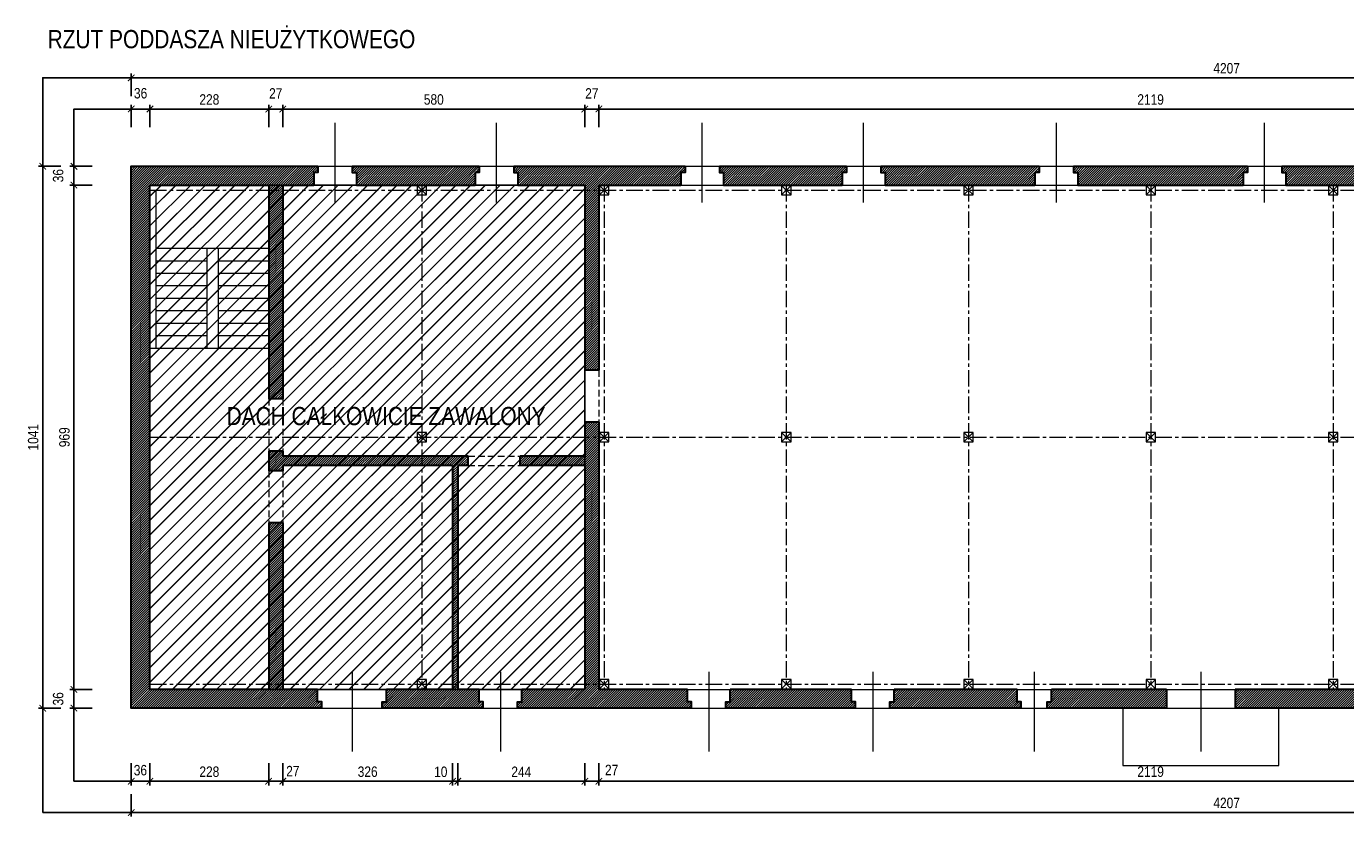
# Model space of a CAD drawing. Header units: millimetres. Extents: x -15547 to 792, y -5206 to 3515.
# Tile 10 of 16: x -5963 to -3430, y -978 to 540. Entities that reach past the tile are written whole.
import ezdxf

# ---------------------------------------------------------------- set-up
doc = ezdxf.new("R2010")
doc.units = ezdxf.units.MM
doc.linetypes.add('CENTER', pattern=[50.8, 31.75, -6.35, 6.35, -6.35])
doc.linetypes.add('DASHED', pattern=[19.05, 12.7, -6.35])
doc.layers.get('Defpoints').update_dxf_attribs({"color": 11})
for name, color, linetype, lineweight in [('A_cienkie', 251, 'Continuous', 9), ('A_drewno', 36, 'Continuous', 15), ('A_hatch', 8, 'Continuous', 9), ('A_opis', 131, 'Continuous', 9), ('A_osie', 210, 'CENTER', 9), ('A_przerywane', 251, 'DASHED', 9), ('A_schody', 40, 'Continuous', 15), ('A_stolarka', 20, 'Continuous', 9), ('A_wymiary', 8, 'Continuous', 9), ('A_ściany mur', 2, 'Continuous', 30), ('A_ściany mur hatch', 67, 'Continuous', 5)]:
    doc.layers.add(name, color=color, linetype=linetype, lineweight=lineweight)
doc.styles.add('T2_100_cm', font='ARIALN.TTF', dxfattribs={"height": 20})
doc.dimstyles.new('1_100_cm', dxfattribs={"dimtxt": 20, "dimasz": 12.5, "dimexe": 8, "dimexo": 5, "dimgap": 8, "dimtad": 1, "dimdec": 1, "dimzin": 12, "dimdsep": 46, "dimtxsty": 'T2_100_cm', "dimblk1": 'ARCHTICK', "dimblk2": 'ARCHTICK', "dimsah": 1, "dimcen": 15, "dimdle": 8, "dimclrd": 256, "dimclre": 256, "dimclrt": 4, "dimadec": 0, "dimazin": 0, "dimtfac": 0.75, "dimtdec": 1, "dimtmove": 2, "dimatfit": 3, "dimldrblk": 'DOTSMALL', "dimfxl": 35, "dimfxlon": 1, "dimtvp": 0.75, "dimtolj": 1, "dimtzin": 12, "dimarcsym": 0})

# ---------------------------------------------------------------- blocks, each defined once
blk = doc.blocks.new('_ArchTick')
at = {"color": 0, "linetype": 'ByBlock', "const_width": 0.15}
blk.add_lwpolyline([(-0.5, -0.5), (0.5, 0.5)], dxfattribs=at)
blk = doc.blocks.new('*D67')
at = {"layer": 'A_wymiary', "lineweight": -2, "transparency": 16777216}
for p, q in [((-5769.8, 381.5), (-5717.8, 381.5)), ((-5761.8, 346.5), (-5761.8, 389.5)), ((-5725.8, 346.5), (-5725.8, 389.5))]:
    blk.add_line(p, q, dxfattribs=at)
at = {"layer": 'Defpoints', "color": 0, "transparency": 16777216}
for p in [(-5725.8, 381.5), (-5761.8, 209.9), (-5725.8, 209.9)]:
    blk.add_point(p, dxfattribs=at)
at = {"layer": 'A_wymiary', "lineweight": -2, "transparency": 16777216, "xscale": 12.5, "yscale": 12.5, "zscale": 12.5, "rotation": 180}
blk.add_blockref('_ArchTick', (-5761.8, 381.5), dxfattribs=at)
at = {"layer": 'A_wymiary', "lineweight": -2, "transparency": 16777216, "xscale": 12.5, "yscale": 12.5, "zscale": 12.5}
blk.add_blockref('_ArchTick', (-5725.8, 381.5), dxfattribs=at)
at = {"layer": 'A_wymiary', "color": 4, "transparency": 16777216, "insert": (-5743.8, 411.7), "char_height": 20, "attachment_point": 5, "style": 'T2_100_cm'}
blk.add_mtext('\\A1;36', dxfattribs=at)
blk = doc.blocks.new('_DotSmall')
at = {"color": 0, "linetype": 'ByBlock', "const_width": 0.5}
blk.add_lwpolyline([(-0.0625, 0, 1), (0.0625, 0, 1)], format="xyb", close=True, dxfattribs=at)
blk = doc.blocks.new('*D68')
at = {"layer": 'A_wymiary', "lineweight": -2, "transparency": 16777216}
for p, q in [((-5733.8, 381.5), (-5489.8, 381.5)), ((-5725.8, 346.5), (-5725.8, 389.5)), ((-5497.8, 346.5), (-5497.8, 389.5))]:
    blk.add_line(p, q, dxfattribs=at)
at = {"layer": 'Defpoints', "color": 0, "transparency": 16777216}
for p in [(-5497.8, 381.5), (-5497.8, 235.5), (-5725.8, 209.9)]:
    blk.add_point(p, dxfattribs=at)
at = {"layer": 'A_wymiary', "lineweight": -2, "transparency": 16777216, "xscale": 12.5, "yscale": 12.5, "zscale": 12.5, "rotation": 180}
blk.add_blockref('_ArchTick', (-5725.8, 381.5), dxfattribs=at)
at = {"layer": 'A_wymiary', "lineweight": -2, "transparency": 16777216, "xscale": 12.5, "yscale": 12.5, "zscale": 12.5}
blk.add_blockref('_ArchTick', (-5497.8, 381.5), dxfattribs=at)
at = {"layer": 'A_wymiary', "color": 4, "transparency": 16777216, "insert": (-5611.8, 399.7), "char_height": 20, "attachment_point": 5, "style": 'T2_100_cm'}
blk.add_mtext('\\A1;228', dxfattribs=at)
blk = doc.blocks.new('*D69')
at = {"layer": 'A_wymiary', "lineweight": -2, "transparency": 16777216}
for p, q in [((-5505.8, 381.5), (-5462.8, 381.5)), ((-5497.8, 346.5), (-5497.8, 389.5)), ((-5470.8, 346.5), (-5470.8, 389.5))]:
    blk.add_line(p, q, dxfattribs=at)
at = {"layer": 'Defpoints', "color": 0, "transparency": 16777216}
for p in [(-5470.8, 381.5), (-5497.8, 235.5), (-5470.8, 235.5)]:
    blk.add_point(p, dxfattribs=at)
at = {"layer": 'A_wymiary', "lineweight": -2, "transparency": 16777216, "xscale": 12.5, "yscale": 12.5, "zscale": 12.5, "rotation": 180}
blk.add_blockref('_ArchTick', (-5497.8, 381.5), dxfattribs=at)
at = {"layer": 'A_wymiary', "lineweight": -2, "transparency": 16777216, "xscale": 12.5, "yscale": 12.5, "zscale": 12.5}
blk.add_blockref('_ArchTick', (-5470.8, 381.5), dxfattribs=at)
at = {"layer": 'A_wymiary', "color": 4, "transparency": 16777216, "insert": (-5484.3, 411.5), "char_height": 20, "attachment_point": 5, "style": 'T2_100_cm'}
blk.add_mtext('\\A1;27', dxfattribs=at)
blk = doc.blocks.new('*D70')
at = {"layer": 'A_wymiary', "lineweight": -2, "transparency": 16777216}
for p, q in [((-5478.8, 381.5), (-4882.8, 381.5)), ((-5470.8, 346.5), (-5470.8, 389.5)), ((-4890.8, 346.5), (-4890.8, 389.5))]:
    blk.add_line(p, q, dxfattribs=at)
at = {"layer": 'Defpoints', "color": 0, "transparency": 16777216}
for p in [(-4890.8, 381.5), (-5470.8, 235.5), (-4890.8, 235.5)]:
    blk.add_point(p, dxfattribs=at)
at = {"layer": 'A_wymiary', "lineweight": -2, "transparency": 16777216, "xscale": 12.5, "yscale": 12.5, "zscale": 12.5, "rotation": 180}
blk.add_blockref('_ArchTick', (-5470.8, 381.5), dxfattribs=at)
at = {"layer": 'A_wymiary', "lineweight": -2, "transparency": 16777216, "xscale": 12.5, "yscale": 12.5, "zscale": 12.5}
blk.add_blockref('_ArchTick', (-4890.8, 381.5), dxfattribs=at)
at = {"layer": 'A_wymiary', "color": 4, "transparency": 16777216, "insert": (-5180.8, 399.7), "char_height": 20, "attachment_point": 5, "style": 'T2_100_cm'}
blk.add_mtext('\\A1;580', dxfattribs=at)
blk = doc.blocks.new('*D71')
at = {"layer": 'A_wymiary', "lineweight": -2, "transparency": 16777216}
for p, q in [((-4898.8, 381.5), (-4855.8, 381.5)), ((-4890.8, 346.5), (-4890.8, 389.5)), ((-4863.8, 346.5), (-4863.8, 389.5))]:
    blk.add_line(p, q, dxfattribs=at)
at = {"layer": 'Defpoints', "color": 0, "transparency": 16777216}
for p in [(-4863.8, 381.5), (-4890.8, 235.5), (-4863.8, 235.5)]:
    blk.add_point(p, dxfattribs=at)
at = {"layer": 'A_wymiary', "lineweight": -2, "transparency": 16777216, "xscale": 12.5, "yscale": 12.5, "zscale": 12.5, "rotation": 180}
blk.add_blockref('_ArchTick', (-4890.8, 381.5), dxfattribs=at)
at = {"layer": 'A_wymiary', "lineweight": -2, "transparency": 16777216, "xscale": 12.5, "yscale": 12.5, "zscale": 12.5}
blk.add_blockref('_ArchTick', (-4863.8, 381.5), dxfattribs=at)
at = {"layer": 'A_wymiary', "color": 4, "transparency": 16777216, "insert": (-4877.3, 411.5), "char_height": 20, "attachment_point": 5, "style": 'T2_100_cm'}
blk.add_mtext('\\A1;27', dxfattribs=at)
blk = doc.blocks.new('*D72')
at = {"layer": 'A_wymiary', "lineweight": -2, "transparency": 16777216}
for p, q in [((-4871.8, 381.5), (-2736.8, 381.5)), ((-4863.8, 346.5), (-4863.8, 389.5)), ((-2744.8, 346.5), (-2744.8, 389.5))]:
    blk.add_line(p, q, dxfattribs=at)
at = {"layer": 'Defpoints', "color": 0, "transparency": 16777216}
for p in [(-2744.8, 381.5), (-4863.8, 235.5), (-2744.8, 235.5)]:
    blk.add_point(p, dxfattribs=at)
at = {"layer": 'A_wymiary', "lineweight": -2, "transparency": 16777216, "xscale": 12.5, "yscale": 12.5, "zscale": 12.5, "rotation": 180}
blk.add_blockref('_ArchTick', (-4863.8, 381.5), dxfattribs=at)
at = {"layer": 'A_wymiary', "lineweight": -2, "transparency": 16777216, "xscale": 12.5, "yscale": 12.5, "zscale": 12.5}
blk.add_blockref('_ArchTick', (-2744.8, 381.5), dxfattribs=at)
at = {"layer": 'A_wymiary', "color": 4, "transparency": 16777216, "insert": (-3804.3, 399.7), "char_height": 20, "attachment_point": 5, "style": 'T2_100_cm'}
blk.add_mtext('\\A1;2119', dxfattribs=at)
blk = doc.blocks.new('*D78')
at = {"layer": 'A_wymiary', "lineweight": -2, "transparency": 16777216}
for p, q in [((-5769.8, 441.5), (-1546.8, 441.5)), ((-5761.8, 406.5), (-5761.8, 449.5)), ((-1554.8, 406.5), (-1554.8, 449.5))]:
    blk.add_line(p, q, dxfattribs=at)
at = {"layer": 'Defpoints', "color": 0, "transparency": 16777216}
for p in [(-1554.8, 441.5), (-5761.8, 271.5), (-1554.8, 271.5)]:
    blk.add_point(p, dxfattribs=at)
at = {"layer": 'A_wymiary', "lineweight": -2, "transparency": 16777216, "xscale": 12.5, "yscale": 12.5, "zscale": 12.5, "rotation": 180}
blk.add_blockref('_ArchTick', (-5761.8, 441.5), dxfattribs=at)
at = {"layer": 'A_wymiary', "lineweight": -2, "transparency": 16777216, "xscale": 12.5, "yscale": 12.5, "zscale": 12.5}
blk.add_blockref('_ArchTick', (-1554.8, 441.5), dxfattribs=at)
at = {"layer": 'A_wymiary', "color": 4, "transparency": 16777216, "insert": (-3658.3, 459.7), "char_height": 20, "attachment_point": 5, "style": 'T2_100_cm'}
blk.add_mtext('\\A1;4207', dxfattribs=at)
blk = doc.blocks.new('*D85')
at = {"layer": 'A_wymiary', "lineweight": -2, "transparency": 16777216}
for p, q in [((-5761.8, -874.8), (-5761.8, -917.8)), ((-5725.8, -874.8), (-5725.8, -917.8)), ((-5769.8, -909.8), (-5717.8, -909.8))]:
    blk.add_line(p, q, dxfattribs=at)
at = {"layer": 'Defpoints', "color": 0, "transparency": 16777216}
for p in [(-5725.8, -733.5), (-5761.8, -769.5), (-5725.8, -909.8)]:
    blk.add_point(p, dxfattribs=at)
at = {"layer": 'A_wymiary', "lineweight": -2, "transparency": 16777216, "xscale": 12.5, "yscale": 12.5, "zscale": 12.5, "rotation": 180}
blk.add_blockref('_ArchTick', (-5761.8, -909.8), dxfattribs=at)
at = {"layer": 'A_wymiary', "lineweight": -2, "transparency": 16777216, "xscale": 12.5, "yscale": 12.5, "zscale": 12.5}
blk.add_blockref('_ArchTick', (-5725.8, -909.8), dxfattribs=at)
at = {"layer": 'A_wymiary', "color": 4, "transparency": 16777216, "insert": (-5744.2, -888.7), "char_height": 20, "attachment_point": 5, "style": 'T2_100_cm'}
blk.add_mtext('\\A1;36', dxfattribs=at)
blk = doc.blocks.new('*D86')
at = {"layer": 'A_wymiary', "lineweight": -2, "transparency": 16777216}
for p, q in [((-5725.8, -874.8), (-5725.8, -917.8)), ((-5497.8, -874.8), (-5497.8, -917.8)), ((-5733.8, -909.8), (-5489.8, -909.8))]:
    blk.add_line(p, q, dxfattribs=at)
at = {"layer": 'Defpoints', "color": 0, "transparency": 16777216}
for p in [(-5725.8, -733.5), (-5497.8, -733.5), (-5497.8, -909.8)]:
    blk.add_point(p, dxfattribs=at)
at = {"layer": 'A_wymiary', "lineweight": -2, "transparency": 16777216, "xscale": 12.5, "yscale": 12.5, "zscale": 12.5, "rotation": 180}
blk.add_blockref('_ArchTick', (-5725.8, -909.8), dxfattribs=at)
at = {"layer": 'A_wymiary', "lineweight": -2, "transparency": 16777216, "xscale": 12.5, "yscale": 12.5, "zscale": 12.5}
blk.add_blockref('_ArchTick', (-5497.8, -909.8), dxfattribs=at)
at = {"layer": 'A_wymiary', "color": 4, "transparency": 16777216, "insert": (-5611.8, -891.6), "char_height": 20, "attachment_point": 5, "style": 'T2_100_cm'}
blk.add_mtext('\\A1;228', dxfattribs=at)
blk = doc.blocks.new('*D87')
at = {"layer": 'A_wymiary', "lineweight": -2, "transparency": 16777216}
for p, q in [((-5497.8, -874.8), (-5497.8, -917.8)), ((-5470.8, -874.8), (-5470.8, -917.8)), ((-5505.8, -909.8), (-5462.8, -909.8))]:
    blk.add_line(p, q, dxfattribs=at)
at = {"layer": 'Defpoints', "color": 0, "transparency": 16777216}
for p in [(-5497.8, -733.5), (-5470.8, -733.5), (-5470.8, -909.8)]:
    blk.add_point(p, dxfattribs=at)
at = {"layer": 'A_wymiary', "lineweight": -2, "transparency": 16777216, "xscale": 12.5, "yscale": 12.5, "zscale": 12.5, "rotation": 180}
blk.add_blockref('_ArchTick', (-5497.8, -909.8), dxfattribs=at)
at = {"layer": 'A_wymiary', "lineweight": -2, "transparency": 16777216, "xscale": 12.5, "yscale": 12.5, "zscale": 12.5}
blk.add_blockref('_ArchTick', (-5470.8, -909.8), dxfattribs=at)
at = {"layer": 'A_wymiary', "color": 4, "transparency": 16777216, "insert": (-5451.4, -890.4), "char_height": 20, "attachment_point": 5, "style": 'T2_100_cm'}
blk.add_mtext('\\A1;27', dxfattribs=at)
blk = doc.blocks.new('*D88')
at = {"layer": 'A_wymiary', "lineweight": -2, "transparency": 16777216}
for p, q in [((-5470.8, -874.8), (-5470.8, -917.8)), ((-5144.8, -874.8), (-5144.8, -917.8)), ((-5478.8, -909.8), (-5136.8, -909.8))]:
    blk.add_line(p, q, dxfattribs=at)
at = {"layer": 'Defpoints', "color": 0, "transparency": 16777216}
for p in [(-5470.8, -733.5), (-5144.8, -733.5), (-5144.8, -909.8)]:
    blk.add_point(p, dxfattribs=at)
at = {"layer": 'A_wymiary', "lineweight": -2, "transparency": 16777216, "xscale": 12.5, "yscale": 12.5, "zscale": 12.5, "rotation": 180}
blk.add_blockref('_ArchTick', (-5470.8, -909.8), dxfattribs=at)
at = {"layer": 'A_wymiary', "lineweight": -2, "transparency": 16777216, "xscale": 12.5, "yscale": 12.5, "zscale": 12.5}
blk.add_blockref('_ArchTick', (-5144.8, -909.8), dxfattribs=at)
at = {"layer": 'A_wymiary', "color": 4, "transparency": 16777216, "insert": (-5307.8, -891.6), "char_height": 20, "attachment_point": 5, "style": 'T2_100_cm'}
blk.add_mtext('\\A1;326', dxfattribs=at)
blk = doc.blocks.new('*D89')
at = {"layer": 'A_wymiary', "lineweight": -2, "transparency": 16777216}
for p, q in [((-5144.8, -874.8), (-5144.8, -917.8)), ((-5134.8, -874.8), (-5134.8, -917.8)), ((-5144.8, -909.8), (-5157.3, -909.8)), ((-5144.8, -909.8), (-5134.8, -909.8)), ((-5134.8, -909.8), (-5122.3, -909.8))]:
    blk.add_line(p, q, dxfattribs=at)
at = {"layer": 'Defpoints', "color": 0, "transparency": 16777216}
for p in [(-5144.8, -733.5), (-5134.8, -733.5), (-5134.8, -909.8)]:
    blk.add_point(p, dxfattribs=at)
at = {"layer": 'A_wymiary', "lineweight": -2, "transparency": 16777216, "xscale": 12.5, "yscale": 12.5, "zscale": 12.5}
blk.add_blockref('_ArchTick', (-5144.8, -909.8), dxfattribs=at)
at = {"layer": 'A_wymiary', "lineweight": -2, "transparency": 16777216, "xscale": 12.5, "yscale": 12.5, "zscale": 12.5, "rotation": 180}
blk.add_blockref('_ArchTick', (-5134.8, -909.8), dxfattribs=at)
at = {"layer": 'A_wymiary', "color": 4, "transparency": 16777216, "insert": (-5167.4, -891.8), "char_height": 20, "attachment_point": 5, "style": 'T2_100_cm'}
blk.add_mtext('\\A1;10', dxfattribs=at)
blk = doc.blocks.new('*D90')
at = {"layer": 'A_wymiary', "lineweight": -2, "transparency": 16777216}
for p, q in [((-5134.8, -874.8), (-5134.8, -917.8)), ((-4890.8, -874.8), (-4890.8, -917.8)), ((-5142.8, -909.8), (-4882.8, -909.8))]:
    blk.add_line(p, q, dxfattribs=at)
at = {"layer": 'Defpoints', "color": 0, "transparency": 16777216}
for p in [(-5134.8, -733.5), (-4890.8, -733.5), (-4890.8, -909.8)]:
    blk.add_point(p, dxfattribs=at)
at = {"layer": 'A_wymiary', "lineweight": -2, "transparency": 16777216, "xscale": 12.5, "yscale": 12.5, "zscale": 12.5, "rotation": 180}
blk.add_blockref('_ArchTick', (-5134.8, -909.8), dxfattribs=at)
at = {"layer": 'A_wymiary', "lineweight": -2, "transparency": 16777216, "xscale": 12.5, "yscale": 12.5, "zscale": 12.5}
blk.add_blockref('_ArchTick', (-4890.8, -909.8), dxfattribs=at)
at = {"layer": 'A_wymiary', "color": 4, "transparency": 16777216, "insert": (-5012.8, -891.7), "char_height": 20, "attachment_point": 5, "style": 'T2_100_cm'}
blk.add_mtext('\\A1;244', dxfattribs=at)
blk = doc.blocks.new('*D91')
at = {"layer": 'A_wymiary', "lineweight": -2, "transparency": 16777216}
for p, q in [((-4890.8, -874.8), (-4890.8, -917.8)), ((-4863.8, -874.8), (-4863.8, -917.8)), ((-4898.8, -909.8), (-4855.8, -909.8))]:
    blk.add_line(p, q, dxfattribs=at)
at = {"layer": 'Defpoints', "color": 0, "transparency": 16777216}
for p in [(-4890.8, -733.5), (-4863.8, -733.5), (-4863.8, -909.8)]:
    blk.add_point(p, dxfattribs=at)
at = {"layer": 'A_wymiary', "lineweight": -2, "transparency": 16777216, "xscale": 12.5, "yscale": 12.5, "zscale": 12.5, "rotation": 180}
blk.add_blockref('_ArchTick', (-4890.8, -909.8), dxfattribs=at)
at = {"layer": 'A_wymiary', "lineweight": -2, "transparency": 16777216, "xscale": 12.5, "yscale": 12.5, "zscale": 12.5}
blk.add_blockref('_ArchTick', (-4863.8, -909.8), dxfattribs=at)
at = {"layer": 'A_wymiary', "color": 4, "transparency": 16777216, "insert": (-4839.3, -888.2), "char_height": 20, "attachment_point": 5, "style": 'T2_100_cm'}
blk.add_mtext('\\A1;27', dxfattribs=at)
blk = doc.blocks.new('*D92')
at = {"layer": 'A_wymiary', "lineweight": -2, "transparency": 16777216}
for p, q in [((-4863.8, -874.8), (-4863.8, -917.8)), ((-2744.8, -874.8), (-2744.8, -917.8)), ((-4871.8, -909.8), (-2736.8, -909.8))]:
    blk.add_line(p, q, dxfattribs=at)
at = {"layer": 'Defpoints', "color": 0, "transparency": 16777216}
for p in [(-4863.8, -733.5), (-2744.8, -733.5), (-2744.8, -909.8)]:
    blk.add_point(p, dxfattribs=at)
at = {"layer": 'A_wymiary', "lineweight": -2, "transparency": 16777216, "xscale": 12.5, "yscale": 12.5, "zscale": 12.5, "rotation": 180}
blk.add_blockref('_ArchTick', (-4863.8, -909.8), dxfattribs=at)
at = {"layer": 'A_wymiary', "lineweight": -2, "transparency": 16777216, "xscale": 12.5, "yscale": 12.5, "zscale": 12.5}
blk.add_blockref('_ArchTick', (-2744.8, -909.8), dxfattribs=at)
at = {"layer": 'A_wymiary', "color": 4, "transparency": 16777216, "insert": (-3804.3, -891.6), "char_height": 20, "attachment_point": 5, "style": 'T2_100_cm'}
blk.add_mtext('\\A1;2119', dxfattribs=at)
blk = doc.blocks.new('*D98')
at = {"layer": 'A_wymiary', "lineweight": -2, "transparency": 16777216}
for p, q in [((-5761.8, -934.8), (-5761.8, -977.8)), ((-1554.8, -934.8), (-1554.8, -977.8)), ((-5769.8, -969.8), (-1546.8, -969.8))]:
    blk.add_line(p, q, dxfattribs=at)
at = {"layer": 'Defpoints', "color": 0, "transparency": 16777216}
for p in [(-5761.8, -769.5), (-1554.8, -769.5), (-1554.8, -969.8)]:
    blk.add_point(p, dxfattribs=at)
at = {"layer": 'A_wymiary', "lineweight": -2, "transparency": 16777216, "xscale": 12.5, "yscale": 12.5, "zscale": 12.5, "rotation": 180}
blk.add_blockref('_ArchTick', (-5761.8, -969.8), dxfattribs=at)
at = {"layer": 'A_wymiary', "lineweight": -2, "transparency": 16777216, "xscale": 12.5, "yscale": 12.5, "zscale": 12.5}
blk.add_blockref('_ArchTick', (-1554.8, -969.8), dxfattribs=at)
at = {"layer": 'A_wymiary', "color": 4, "transparency": 16777216, "insert": (-3658.3, -951.6), "char_height": 20, "attachment_point": 5, "style": 'T2_100_cm'}
blk.add_mtext('\\A1;4207', dxfattribs=at)
blk = doc.blocks.new('*D99')
at = {"layer": 'A_wymiary', "lineweight": -2, "transparency": 16777216}
for p, q in [((-5871.8, 279.5), (-5871.8, 227.5)), ((-5836.8, 271.5), (-5879.8, 271.5)), ((-5836.8, 235.5), (-5879.8, 235.5))]:
    blk.add_line(p, q, dxfattribs=at)
at = {"layer": 'Defpoints', "color": 0, "transparency": 16777216}
for p in [(-5636.6, 271.5), (-5871.8, 235.5), (-5636.6, 235.5)]:
    blk.add_point(p, dxfattribs=at)
at = {"layer": 'A_wymiary', "lineweight": -2, "transparency": 16777216, "xscale": 12.5, "yscale": 12.5, "zscale": 12.5}
for p, rotation in [((-5871.8, 271.5), 90), ((-5871.8, 235.5), 270)]:
    blk.add_blockref('_ArchTick', p, dxfattribs=dict(at, rotation=rotation))
at = {"layer": 'A_wymiary', "color": 4, "transparency": 16777216, "insert": (-5902, 253.5), "char_height": 20, "attachment_point": 5, "rotation": 90, "style": 'T2_100_cm'}
blk.add_mtext('\\A1;36', dxfattribs=at)
blk = doc.blocks.new('*D100')
at = {"layer": 'A_wymiary', "lineweight": -2, "transparency": 16777216}
for p, q in [((-5836.8, 235.5), (-5879.8, 235.5)), ((-5871.8, 243.5), (-5871.8, -741.5)), ((-5836.8, -733.5), (-5879.8, -733.5))]:
    blk.add_line(p, q, dxfattribs=at)
at = {"layer": 'Defpoints', "color": 0, "transparency": 16777216}
for p in [(-5636.6, 235.5), (-5871.8, -733.5), (-5725.8, -733.5)]:
    blk.add_point(p, dxfattribs=at)
at = {"layer": 'A_wymiary', "lineweight": -2, "transparency": 16777216, "xscale": 12.5, "yscale": 12.5, "zscale": 12.5}
for p, rotation in [((-5871.8, 235.5), 90), ((-5871.8, -733.5), 270)]:
    blk.add_blockref('_ArchTick', p, dxfattribs=dict(at, rotation=rotation))
at = {"layer": 'A_wymiary', "color": 4, "transparency": 16777216, "insert": (-5890, -249), "char_height": 20, "attachment_point": 5, "rotation": 90, "style": 'T2_100_cm'}
blk.add_mtext('\\A1;969', dxfattribs=at)
blk = doc.blocks.new('*D101')
at = {"layer": 'A_wymiary', "lineweight": -2, "transparency": 16777216}
for p, q in [((-5836.8, -733.5), (-5879.8, -733.5)), ((-5871.8, -725.5), (-5871.8, -777.5)), ((-5836.8, -769.5), (-5879.8, -769.5))]:
    blk.add_line(p, q, dxfattribs=at)
at = {"layer": 'Defpoints', "color": 0, "transparency": 16777216}
for p in [(-5725.8, -733.5), (-5871.8, -769.5), (-5725.4, -769.5)]:
    blk.add_point(p, dxfattribs=at)
at = {"layer": 'A_wymiary', "lineweight": -2, "transparency": 16777216, "xscale": 12.5, "yscale": 12.5, "zscale": 12.5}
for p, rotation in [((-5871.8, -733.5), 90), ((-5871.8, -769.5), 270)]:
    blk.add_blockref('_ArchTick', p, dxfattribs=dict(at, rotation=rotation))
at = {"layer": 'A_wymiary', "color": 4, "transparency": 16777216, "insert": (-5902, -751.5), "char_height": 20, "attachment_point": 5, "rotation": 90, "style": 'T2_100_cm'}
blk.add_mtext('\\A1;36', dxfattribs=at)
blk = doc.blocks.new('*D102')
at = {"layer": 'A_wymiary', "lineweight": -2, "transparency": 16777216}
for p, q in [((-5931.8, -777.5), (-5931.8, 279.5)), ((-5896.8, 271.5), (-5939.8, 271.5)), ((-5896.8, -769.5), (-5939.8, -769.5))]:
    blk.add_line(p, q, dxfattribs=at)
at = {"layer": 'Defpoints', "color": 0, "transparency": 16777216}
for p in [(-5931.8, 271.5), (-5761.8, 271.5), (-5761.8, -769.5)]:
    blk.add_point(p, dxfattribs=at)
at = {"layer": 'A_wymiary', "lineweight": -2, "transparency": 16777216, "xscale": 12.5, "yscale": 12.5, "zscale": 12.5}
for p, rotation in [((-5931.8, 271.5), 90), ((-5931.8, -769.5), 270)]:
    blk.add_blockref('_ArchTick', p, dxfattribs=dict(at, rotation=rotation))
at = {"layer": 'A_wymiary', "color": 4, "transparency": 16777216, "insert": (-5950, -249), "char_height": 20, "attachment_point": 5, "rotation": 90, "style": 'T2_100_cm'}
blk.add_mtext('\\A1;1041', dxfattribs=at)

msp = doc.modelspace()

# ---------------------------------------------------------------- hatches: boundary and pattern name
at = {"layer": 'A_hatch'}
h = msp.add_hatch(dxfattribs=at)
h.set_pattern_fill('JIS_LC_20', color=256)
h.paths.add_polyline_path([(-5725.85, -733.46), (-4890.85, -733.46), (-4890.85, 235.54), (-5725.85, 235.54)])
at = {"layer": 'A_ściany mur hatch'}
h = msp.add_hatch(dxfattribs=at)
h.set_pattern_fill('ANSI31', color=256, style=0)
h.set_pattern_definition([(45, (0, 4332.0602), (-2.245064, 2.245064), [])])
h.paths.add_polyline_path([(-5403.85, -733.46), (-5470.85, -733.46), (-5470.85, -413.46), (-5497.85, -413.46), (-5497.85, -733.46), (-5725.85, -733.46), (-5725.85, 235.54), (-5497.85, 235.54), (-5497.85, -175.46), (-5470.85, -175.46), (-5470.85, 235.54), (-5411.35, 235.54), (-5411.35, 259.54), (-5403.35, 259.54), (-5403.35, 271.54), (-5761.85, 271.54), (-5761.85, -769.46), (-5395.85, -769.46), (-5395.85, -757.46), (-5403.85, -757.46)])
h.paths.add_polyline_path([(-5093.85, -733.46), (-5134.85, -733.46), (-5134.85, -303.46), (-5114.85, -303.46), (-5114.85, -285.46), (-5470.85, -285.46), (-5470.85, -275.46), (-5497.85, -275.46), (-5497.85, -313.46), (-5470.85, -313.46), (-5470.85, -303.46), (-5144.85, -303.46), (-5144.85, -733.46), (-5271.85, -733.46), (-5271.85, -757.46), (-5279.85, -757.46), (-5279.85, -769.46), (-5085.85, -769.46), (-5085.85, -757.46), (-5093.85, -757.46)])
h.paths.add_polyline_path([(-4693.85, -733.46), (-4863.85, -733.46), (-4863.85, -219.96), (-4890.85, -219.96), (-4890.85, -285.46), (-5014.85, -285.46), (-5014.85, -303.46), (-4890.85, -303.46), (-4890.85, -733.46), (-5011.85, -733.46), (-5011.85, -757.46), (-5019.85, -757.46), (-5019.85, -769.46), (-4685.85, -769.46), (-4685.85, -757.46), (-4693.85, -757.46)])
h.paths.add_polyline_path([(-5101.35, 259.54), (-5093.35, 259.54), (-5093.35, 271.54), (-5337.35, 271.54), (-5337.35, 259.54), (-5329.35, 259.54), (-5329.35, 235.54), (-5101.35, 235.54)])
h.paths.add_polyline_path([(-4698.35, 271.54), (-5027.35, 271.54), (-5027.35, 259.54), (-5019.35, 259.54), (-5019.35, 235.54), (-4890.85, 235.54), (-4890.85, -119.96), (-4863.85, -119.96), (-4863.85, 235.54), (-4706.35, 235.54), (-4706.35, 259.54), (-4698.35, 259.54)])
h.paths.add_polyline_path([(-4388.35, 271.54), (-4632.35, 271.54), (-4632.35, 259.54), (-4624.35, 259.54), (-4624.35, 235.54), (-4396.35, 235.54), (-4396.35, 259.54), (-4388.35, 259.54)])
h.paths.add_polyline_path([(-4026.35, 259.54), (-4018.35, 259.54), (-4018.35, 271.54), (-4322.35, 271.54), (-4322.35, 259.54), (-4314.35, 259.54), (-4314.35, 235.54), (-4026.35, 235.54)])
h.paths.add_polyline_path([(-3626.35, 259.54), (-3618.35, 259.54), (-3618.35, 271.54), (-3952.35, 271.54), (-3952.35, 259.54), (-3944.35, 259.54), (-3944.35, 235.54), (-3626.35, 235.54)])
h.paths.add_polyline_path([(-3243.35, 271.54), (-3552.35, 271.54), (-3552.35, 259.54), (-3544.35, 259.54), (-3544.35, 235.54), (-3251.35, 235.54), (-3251.35, 259.54), (-3243.35, 259.54)])
h.paths.add_polyline_path([(-2948.35, 271.54), (-3177.35, 271.54), (-3177.35, 259.54), (-3169.35, 259.54), (-3169.35, 235.54), (-2956.35, 235.54), (-2956.35, 259.54), (-2948.35, 259.54)])
h.paths.add_polyline_path([(-2653.85, 259.54), (-2645.85, 259.54), (-2645.85, 271.54), (-2882.35, 271.54), (-2882.35, 259.54), (-2874.35, 259.54), (-2874.35, 235.54), (-2744.85, 235.54), (-2744.85, -195.46), (-2717.85, -195.46), (-2717.85, 235.54), (-2653.85, 235.54)])
h.paths.add_polyline_path([(-2292.85, 259.54), (-2284.85, 259.54), (-2284.85, 271.54), (-2529.85, 271.54), (-2529.85, 259.54), (-2521.85, 259.54), (-2521.85, 235.54), (-2457.85, 235.54), (-2457.85, -195.46), (-2430.85, -195.46), (-2430.85, 235.54), (-2292.85, 235.54)])
h.paths.add_polyline_path([(-1883.85, 271.54), (-2218.85, 271.54), (-2218.85, 259.54), (-2210.85, 259.54), (-2210.85, 235.54), (-1891.85, 235.54), (-1891.85, 259.54), (-1883.85, 259.54)])
h.paths.add_polyline_path([(-1554.85, 271.54), (-1817.85, 271.54), (-1817.85, 259.54), (-1809.85, 259.54), (-1809.85, 235.54), (-1590.85, 235.54), (-1590.85, -353.46), (-2090.85, -353.46), (-2090.85, -371.46), (-1590.85, -371.46), (-1590.85, -733.46), (-1812.85, -733.46), (-1812.85, -757.46), (-1820.85, -757.46), (-1820.85, -769.46), (-1554.85, -769.46)])
h.paths.add_polyline_path([(-1894.85, -733.46), (-2067.85, -733.46), (-2067.85, -757.46), (-2075.85, -757.46), (-2075.85, -769.46), (-1886.85, -769.46), (-1886.85, -757.46), (-1894.85, -757.46)], flags=17)
h.paths.add_polyline_path([(-2149.85, -733.46), (-2240.85, -733.46), (-2240.85, -371.46), (-2240.85, -353.46), (-2258.85, -353.46), (-2258.85, -385.46), (-2430.85, -385.46), (-2430.85, -295.46), (-2457.85, -295.46), (-2457.85, -403.46), (-2258.85, -403.46), (-2258.85, -733.46), (-2521.85, -733.46), (-2521.85, -757.46), (-2529.85, -757.46), (-2529.85, -769.46), (-2141.85, -769.46), (-2141.85, -757.46), (-2149.85, -757.46)])
h.paths.add_polyline_path([(-2653.85, -733.46), (-2717.85, -733.46), (-2717.85, -403.46), (-2717.85, -385.46), (-2717.85, -295.46), (-2744.85, -295.46), (-2744.85, -733.46), (-2871.85, -733.46), (-2871.85, -757.46), (-2879.85, -757.46), (-2879.85, -769.46), (-2645.85, -769.46), (-2645.85, -757.46), (-2653.85, -757.46)])
h.paths.add_polyline_path([(-2953.85, -733.46), (-3216.85, -733.46), (-3216.85, -757.46), (-3224.85, -757.46), (-3224.85, -769.46), (-2945.85, -769.46), (-2945.85, -757.46), (-2953.85, -757.46)])
h.paths.add_polyline_path([(-3298.85, -733.46), (-3641.85, -733.46), (-3641.85, -769.46), (-3290.85, -769.46), (-3290.85, -757.46), (-3298.85, -757.46)])
h.paths.add_polyline_path([(-3773.85, -733.46), (-3994.85, -733.46), (-3994.85, -757.46), (-4002.85, -757.46), (-4002.85, -769.46), (-3773.85, -769.46)])
h.paths.add_polyline_path([(-4060.85, -733.46), (-4296.85, -733.46), (-4296.85, -757.46), (-4304.85, -757.46), (-4304.85, -769.46), (-4052.85, -769.46), (-4052.85, -757.46), (-4060.85, -757.46)])
h.paths.add_polyline_path([(-4378.85, -733.46), (-4611.85, -733.46), (-4611.85, -757.46), (-4619.85, -757.46), (-4619.85, -769.46), (-4370.85, -769.46), (-4370.85, -757.46), (-4378.85, -757.46)])

# ---------------------------------------------------------------- linework, layer by layer
at = {"layer": 'A_cienkie'}
for points in [[(-5403.35, 271.54), (-5337.35, 271.54)], [(-5093.35, 271.54), (-5027.35, 271.54)], [(-4698.35, 271.54), (-4632.35, 271.54)], [(-4388.35, 271.54), (-4322.35, 271.54)], [(-4018.35, 271.54), (-3952.35, 271.54)], [(-3618.35, 271.54), (-3552.35, 271.54)], [(-5411.35, 235.54), (-5329.35, 235.54)], [(-5101.35, 235.54), (-5019.35, 235.54)], [(-4706.35, 235.54), (-4624.35, 235.54)], [(-4396.35, 235.54), (-4314.35, 235.54)], [(-4026.35, 235.54), (-3944.35, 235.54)], [(-3626.35, 235.54), (-3544.35, 235.54)], [(-5403.85, -733.46), (-5271.85, -733.46)], [(-5093.85, -733.46), (-5011.85, -733.46)], [(-4693.85, -733.46), (-4611.85, -733.46)], [(-4378.85, -733.46), (-4296.85, -733.46)], [(-4060.85, -733.46), (-3994.85, -733.46)], [(-3773.85, -733.46), (-3641.85, -733.46)], [(-5395.85, -769.46), (-5279.85, -769.46)], [(-5085.85, -769.46), (-5019.85, -769.46)], [(-4685.85, -769.46), (-4619.85, -769.46)], [(-4370.85, -769.46), (-4304.85, -769.46)], [(-4052.85, -769.46), (-4002.85, -769.46)], [(-3857.85, -769.46), (-3857.85, -879.46), (-3557.85, -879.46), (-3557.85, -768.68)], [(-3773.85, -769.46), (-3641.85, -769.46)]]:
    msp.add_lwpolyline(points, dxfattribs=at)
at = {"layer": 'A_drewno'}
for points in [[(-5212.85, 216.54), (-5194.85, 216.54), (-5194.85, 234.54), (-5212.85, 234.54)], [(-4862.85, 216.54), (-4844.85, 216.54), (-4844.85, 234.54), (-4862.85, 234.54)], [(-4512.85, 216.54), (-4494.85, 216.54), (-4494.85, 234.54), (-4512.85, 234.54)], [(-4162.85, 216.54), (-4144.85, 216.54), (-4144.85, 234.54), (-4162.85, 234.54)], [(-3812.85, 216.54), (-3794.85, 216.54), (-3794.85, 234.54), (-3812.85, 234.54)], [(-3462.85, 216.54), (-3444.85, 216.54), (-3444.85, 234.54), (-3462.85, 234.54)], [(-5212.85, -257.96), (-5194.85, -257.96), (-5194.85, -239.96), (-5212.85, -239.96)], [(-4862.85, -257.96), (-4844.85, -257.96), (-4844.85, -239.96), (-4862.85, -239.96)], [(-4512.85, -257.96), (-4494.85, -257.96), (-4494.85, -239.96), (-4512.85, -239.96)], [(-4162.85, -257.96), (-4144.85, -257.96), (-4144.85, -239.96), (-4162.85, -239.96)], [(-3812.85, -257.96), (-3794.85, -257.96), (-3794.85, -239.96), (-3812.85, -239.96)], [(-3462.85, -257.96), (-3444.85, -257.96), (-3444.85, -239.96), (-3462.85, -239.96)], [(-5212.85, -732.46), (-5194.85, -732.46), (-5194.85, -714.46), (-5212.85, -714.46)], [(-4862.85, -732.46), (-4844.85, -732.46), (-4844.85, -714.46), (-4862.85, -714.46)], [(-4512.85, -732.46), (-4494.85, -732.46), (-4494.85, -714.46), (-4512.85, -714.46)], [(-4162.85, -732.46), (-4144.85, -732.46), (-4144.85, -714.46), (-4162.85, -714.46)], [(-3812.85, -732.46), (-3794.85, -732.46), (-3794.85, -714.46), (-3812.85, -714.46)], [(-3462.85, -732.46), (-3444.85, -732.46), (-3444.85, -714.46), (-3462.85, -714.46)]]:
    msp.add_lwpolyline(points, close=True, dxfattribs=at)
for points in [[(-5212.85, 234.54), (-5194.85, 216.54)], [(-5212.85, 216.54), (-5194.85, 234.54)], [(-4862.85, 234.54), (-4844.85, 216.54)], [(-4862.85, 216.54), (-4844.85, 234.54)], [(-4512.85, 234.54), (-4494.85, 216.54)], [(-4512.85, 216.54), (-4494.85, 234.54)], [(-4162.85, 234.54), (-4144.85, 216.54)], [(-4162.85, 216.54), (-4144.85, 234.54)], [(-3812.85, 234.54), (-3794.85, 216.54)], [(-3812.85, 216.54), (-3794.85, 234.54)], [(-3462.85, 234.54), (-3444.85, 216.54)], [(-3462.85, 216.54), (-3444.85, 234.54)], [(-5212.85, -239.96), (-5194.85, -257.96)], [(-5212.85, -257.96), (-5194.85, -239.96)], [(-4862.85, -239.96), (-4844.85, -257.96)], [(-4862.85, -257.96), (-4844.85, -239.96)], [(-4512.85, -239.96), (-4494.85, -257.96)], [(-4512.85, -257.96), (-4494.85, -239.96)], [(-4162.85, -239.96), (-4144.85, -257.96)], [(-4162.85, -257.96), (-4144.85, -239.96)], [(-3812.85, -239.96), (-3794.85, -257.96)], [(-3812.85, -257.96), (-3794.85, -239.96)], [(-3462.85, -239.96), (-3444.85, -257.96)], [(-3462.85, -257.96), (-3444.85, -239.96)], [(-5212.85, -714.46), (-5194.85, -732.46)], [(-5212.85, -732.46), (-5194.85, -714.46)], [(-4862.85, -714.46), (-4844.85, -732.46)], [(-4862.85, -732.46), (-4844.85, -714.46)], [(-4512.85, -714.46), (-4494.85, -732.46)], [(-4512.85, -732.46), (-4494.85, -714.46)], [(-4162.85, -714.46), (-4144.85, -732.46)], [(-4162.85, -732.46), (-4144.85, -714.46)], [(-3812.85, -714.46), (-3794.85, -732.46)], [(-3812.85, -732.46), (-3794.85, -714.46)], [(-3462.85, -714.46), (-3444.85, -732.46)], [(-3462.85, -732.46), (-3444.85, -714.46)]]:
    msp.add_lwpolyline(points, dxfattribs=at)
at = {"layer": 'A_osie'}
for points in [[(-5203.85, 235.54), (-5203.85, -733.46)], [(-4853.85, 235.54), (-4853.85, -733.46)], [(-4503.85, 235.54), (-4503.85, -733.46)], [(-4153.85, 235.54), (-4153.85, -733.46)], [(-3803.85, 235.54), (-3803.85, -733.46)], [(-3453.85, 235.54), (-3453.85, -733.46)], [(-5725.85, 225.54), (-1590.85, 225.54)], [(-5725.85, -248.96), (-1590.85, -248.96)], [(-5725.85, -723.46), (-1590.85, -723.46)]]:
    msp.add_lwpolyline(points, dxfattribs=at)
at = {"layer": 'A_przerywane'}
for points in [[(-4890.85, -119.96), (-4890.85, -219.96)], [(-4863.85, -119.96), (-4863.85, -219.96)], [(-5497.85, -175.46), (-5497.85, -275.46)], [(-5470.85, -175.46), (-5470.85, -275.46)], [(-5114.85, -285.46), (-5014.85, -285.46)], [(-5114.85, -303.46), (-5014.85, -303.46)], [(-5497.85, -313.46), (-5497.85, -413.46)], [(-5470.85, -313.46), (-5470.85, -413.46)]]:
    msp.add_lwpolyline(points, dxfattribs=at)
at = {"layer": 'A_schody'}
for points in [[(-5713.85, 12.54), (-5713.85, 223.54)], [(-5616.85, 113.54), (-5713.85, 113.54)], [(-5616.85, 113.54), (-5616.85, -30.46)], [(-5594.85, 113.54), (-5616.85, 113.54)], [(-5497.85, 113.54), (-5594.85, 113.54)], [(-5594.85, 113.54), (-5594.85, -78.46)], [(-5616.85, 89.54), (-5713.85, 89.54)], [(-5497.85, 89.54), (-5594.85, 89.54)], [(-5616.85, 65.54), (-5713.85, 65.54)], [(-5497.85, 65.54), (-5594.85, 65.54)], [(-5616.85, 41.54), (-5713.85, 41.54)], [(-5497.85, 41.54), (-5594.85, 41.54)], [(-5616.85, 17.54), (-5713.85, 17.54)], [(-5713.85, -78.46), (-5713.85, 12.54)], [(-5497.85, 17.54), (-5594.85, 17.54)], [(-5616.85, -6.46), (-5713.85, -6.46)], [(-5497.85, -6.46), (-5594.85, -6.46)], [(-5616.85, -30.46), (-5713.85, -30.46)], [(-5616.85, -30.46), (-5616.85, -78.46)], [(-5497.85, -30.46), (-5594.85, -30.46)], [(-5616.85, -54.46), (-5713.85, -54.46)], [(-5497.85, -54.46), (-5594.85, -54.46)], [(-5497.85, -78.46), (-5725.85, -78.46)], [(-5616.85, -78.46), (-5713.85, -78.46)]]:
    msp.add_lwpolyline(points, dxfattribs=at)
at = {"layer": 'A_schody', "linetype": 'DASHED'}
msp.add_lwpolyline([(-5497.85, -54.46), (-5497.85, -78.46)], dxfattribs=at)
at = {"layer": 'A_stolarka'}
for points in [[(-5370.35, 202.03), (-5370.35, 354.68)], [(-5060.35, 202.03), (-5060.35, 354.68)], [(-4665.35, 202.03), (-4665.35, 354.68)], [(-4355.35, 202.03), (-4355.35, 354.68)], [(-3985.35, 202.03), (-3985.35, 354.68)], [(-3585.35, 202.03), (-3585.35, 354.68)], [(-5337.85, -699.94), (-5337.85, -852.59)], [(-5052.85, -699.94), (-5052.85, -852.59)], [(-4652.85, -699.94), (-4652.85, -852.59)], [(-4337.85, -699.94), (-4337.85, -852.59)], [(-4027.85, -699.94), (-4027.85, -852.59)], [(-3707.85, -699.94), (-3707.85, -852.59)]]:
    msp.add_lwpolyline(points, dxfattribs=at)
at = {"layer": 'A_ściany mur'}
for points in [[(-5395.85, -769.46), (-5761.85, -769.46), (-5761.85, 271.54), (-5403.35, 271.54)], [(-5403.35, 271.54), (-5403.35, 259.54), (-5411.35, 259.54), (-5411.35, 235.54)], [(-5337.35, 271.54), (-5337.35, 259.54), (-5329.35, 259.54), (-5329.35, 235.54)], [(-5337.35, 271.54), (-5093.35, 271.54)], [(-5093.35, 271.54), (-5093.35, 259.54), (-5101.35, 259.54), (-5101.35, 235.54)], [(-5027.35, 271.54), (-5027.35, 259.54), (-5019.35, 259.54), (-5019.35, 235.54)], [(-5027.35, 271.54), (-4698.35, 271.54)], [(-4698.35, 271.54), (-4698.35, 259.54), (-4706.35, 259.54), (-4706.35, 235.54)], [(-4632.35, 271.54), (-4632.35, 259.54), (-4624.35, 259.54), (-4624.35, 235.54)], [(-4632.35, 271.54), (-4388.35, 271.54)], [(-4388.35, 271.54), (-4388.35, 259.54), (-4396.35, 259.54), (-4396.35, 235.54)], [(-4322.35, 271.54), (-4322.35, 259.54), (-4314.35, 259.54), (-4314.35, 235.54)], [(-4322.35, 271.54), (-4018.35, 271.54)], [(-4018.35, 271.54), (-4018.35, 259.54), (-4026.35, 259.54), (-4026.35, 235.54)], [(-3952.35, 271.54), (-3952.35, 259.54), (-3944.35, 259.54), (-3944.35, 235.54)], [(-3952.35, 271.54), (-3618.35, 271.54)], [(-3618.35, 271.54), (-3618.35, 259.54), (-3626.35, 259.54), (-3626.35, 235.54)], [(-3552.35, 271.54), (-3552.35, 259.54), (-3544.35, 259.54), (-3544.35, 235.54)], [(-3552.35, 271.54), (-3243.35, 271.54)], [(-5497.85, -733.46), (-5725.85, -733.46), (-5725.85, 235.54), (-5497.85, 235.54)], [(-5497.85, 235.54), (-5497.85, -175.46)], [(-5470.85, 235.54), (-5470.85, -175.46)], [(-5470.85, 235.54), (-5411.35, 235.54)], [(-5329.35, 235.54), (-5101.35, 235.54)], [(-5019.35, 235.54), (-4890.85, 235.54)], [(-4890.85, 235.54), (-4890.85, -119.96)], [(-4863.85, 235.54), (-4863.85, -119.96)], [(-4863.85, 235.54), (-4706.35, 235.54)], [(-4624.35, 235.54), (-4396.35, 235.54)], [(-4314.35, 235.54), (-4026.35, 235.54)], [(-3944.35, 235.54), (-3626.35, 235.54)], [(-3544.35, 235.54), (-3251.35, 235.54)], [(-4863.85, -119.96), (-4890.85, -119.96)], [(-5470.85, -175.46), (-5497.85, -175.46)], [(-4863.85, -219.96), (-4890.85, -219.96)], [(-4890.85, -219.96), (-4890.85, -285.46)], [(-4863.85, -219.96), (-4863.85, -733.46)], [(-5470.85, -275.46), (-5497.85, -275.46)], [(-5497.85, -275.46), (-5497.85, -313.46)], [(-5470.85, -275.46), (-5470.85, -285.46)], [(-5114.85, -285.46), (-5470.85, -285.46)], [(-5144.85, -303.46), (-5470.85, -303.46)], [(-5470.85, -303.46), (-5470.85, -313.46)], [(-5144.85, -303.46), (-5144.85, -733.46)], [(-5134.85, -303.46), (-5134.85, -733.46)], [(-5114.85, -303.46), (-5134.85, -303.46)], [(-5114.85, -303.46), (-5114.85, -285.46)], [(-4890.85, -285.46), (-5014.85, -285.46)], [(-5014.85, -303.46), (-5014.85, -285.46)], [(-4890.85, -303.46), (-5014.85, -303.46)], [(-4890.85, -303.46), (-4890.85, -733.46)], [(-5470.85, -313.46), (-5497.85, -313.46)], [(-5470.85, -413.46), (-5497.85, -413.46)], [(-5497.85, -413.46), (-5497.85, -733.46)], [(-5470.85, -413.46), (-5470.85, -733.46)], [(-5403.85, -733.46), (-5470.85, -733.46)], [(-5395.85, -769.46), (-5395.85, -757.46), (-5403.85, -757.46), (-5403.85, -733.46)], [(-5279.85, -769.46), (-5279.85, -757.46), (-5271.85, -757.46), (-5271.85, -733.46)], [(-5144.85, -733.46), (-5271.85, -733.46)], [(-5093.85, -733.46), (-5134.85, -733.46)], [(-5085.85, -769.46), (-5085.85, -757.46), (-5093.85, -757.46), (-5093.85, -733.46)], [(-5019.85, -769.46), (-5019.85, -757.46), (-5011.85, -757.46), (-5011.85, -733.46)], [(-4890.85, -733.46), (-5011.85, -733.46)], [(-4693.85, -733.46), (-4863.85, -733.46)], [(-4685.85, -769.46), (-4685.85, -757.46), (-4693.85, -757.46), (-4693.85, -733.46)], [(-4619.85, -769.46), (-4619.85, -757.46), (-4611.85, -757.46), (-4611.85, -733.46)], [(-4378.85, -733.46), (-4611.85, -733.46)], [(-4370.85, -769.46), (-4370.85, -757.46), (-4378.85, -757.46), (-4378.85, -733.46)], [(-4304.85, -769.46), (-4304.85, -757.46), (-4296.85, -757.46), (-4296.85, -733.46)], [(-4060.85, -733.46), (-4296.85, -733.46)], [(-4052.85, -769.46), (-4052.85, -757.46), (-4060.85, -757.46), (-4060.85, -733.46)], [(-4002.85, -769.46), (-4002.85, -757.46), (-3994.85, -757.46), (-3994.85, -733.46)], [(-3773.85, -733.46), (-3994.85, -733.46)], [(-3773.85, -733.46), (-3773.85, -769.46)], [(-3641.85, -733.46), (-3641.85, -769.46)], [(-3298.85, -733.46), (-3641.85, -733.46)], [(-5085.85, -769.46), (-5279.85, -769.46)], [(-4685.85, -769.46), (-5019.85, -769.46)], [(-4370.85, -769.46), (-4619.85, -769.46)], [(-4052.85, -769.46), (-4304.85, -769.46)], [(-3773.85, -769.46), (-4002.85, -769.46)], [(-3290.85, -769.46), (-3641.85, -769.46)]]:
    msp.add_lwpolyline(points, dxfattribs=at)
at = {"layer": 'Defpoints'}
for points in [[(-5931.8, -969.79), (-1384.9, -969.79), (-1384.9, 441.49), (-5931.8, 441.49)], [(-5871.8, -909.79), (-1444.9, -909.79), (-1444.9, 381.49), (-5871.8, 381.49)], [(-5725.85, -733.46), (-4890.85, -733.46), (-4890.85, 235.54), (-5725.85, 235.54)]]:
    msp.add_lwpolyline(points, close=True, dxfattribs=at)

# ---------------------------------------------------------------- texts
at = {"layer": 'A_opis', "style": 'T2_100_cm'}
for s, p in [('RZUT PODDASZA NIEUŻYTKOWEGO', (-5922.3, 498.25)), ('DACH CAŁKOWICIE ZAWALONY', (-5578.65, -225.8))]:
    msp.add_text(s, height=35, dxfattribs=at).set_placement(p)

# ---------------------------------------------------------------- dimensions: what is measured, and where the dimension line sits
at = {"layer": 'A_wymiary'}
for base, p1, p2, picture, middle in [((-1554.85, 441.49), (-5761.85, 271.54), (-1554.85, 271.54), '*D78', (-3658.35, 459.7)), ((-5725.85, 381.49), (-5761.85, 209.94), (-5725.85, 209.94), '*D67', (-5743.85, 411.7)), ((-5497.85, 381.49), (-5725.85, 209.94), (-5497.85, 235.54), '*D68', (-5611.85, 399.7)), ((-5470.85, 381.49), (-5497.85, 235.54), (-5470.85, 235.54), '*D69', (-5484.35, 411.53)), ((-4890.85, 381.49), (-5470.85, 235.54), (-4890.85, 235.54), '*D70', (-5180.85, 399.7)), ((-4863.85, 381.49), (-4890.85, 235.54), (-4863.85, 235.54), '*D71', (-4877.35, 411.53)), ((-2744.85, 381.49), (-4863.85, 235.54), (-2744.85, 235.54), '*D72', (-3804.35, 399.7)), ((-5497.85, -909.79), (-5725.85, -733.46), (-5497.85, -733.46), '*D86', (-5611.85, -891.58)), ((-5144.85, -909.79), (-5470.85, -733.46), (-5144.85, -733.46), '*D88', (-5307.85, -891.58)), ((-4890.85, -909.79), (-5134.85, -733.46), (-4890.85, -733.46), '*D90', (-5012.85, -891.75)), ((-2744.85, -909.79), (-4863.85, -733.46), (-2744.85, -733.46), '*D92', (-3804.35, -891.58)), ((-1554.85, -969.79), (-5761.85, -769.46), (-1554.85, -769.46), '*D98', (-3658.35, -951.58))]:
    dim = msp.add_linear_dim(base=base, p1=p1, p2=p2, dimstyle='1_100_cm', dxfattribs=at)
    dim.commit()
    dim.dimension.update_dxf_attribs({"geometry": picture, "text_midpoint": middle})
for base, p1, p2, picture, middle in [((-5931.8, 271.54), (-5761.85, -769.46), (-5761.85, 271.54), '*D102', (-5950.01, -248.96)), ((-5871.8, 235.54), (-5636.64, 271.54), (-5636.64, 235.54), '*D99', (-5902.01, 253.54)), ((-5871.8, -733.46), (-5636.64, 235.54), (-5725.85, -733.46), '*D100', (-5890.01, -248.96)), ((-5871.8, -769.46), (-5725.85, -733.46), (-5725.39, -769.46), '*D101', (-5902.01, -751.46))]:
    dim = msp.add_linear_dim(base=base, p1=p1, p2=p2, angle=90, dimstyle='1_100_cm', dxfattribs=at)
    dim.commit()
    dim.dimension.update_dxf_attribs({"geometry": picture, "text_midpoint": middle})
for base, p1, p2, picture, middle in [((-5725.85, -909.79), (-5761.85, -769.46), (-5725.85, -733.46), '*D85', (-5744.22, -888.7)), ((-5470.85, -909.79), (-5497.85, -733.46), (-5470.85, -733.46), '*D87', (-5451.36, -890.38)), ((-5134.85, -909.79), (-5144.85, -733.46), (-5134.85, -733.46), '*D89', (-5167.41, -891.8)), ((-4863.85, -909.79), (-4890.85, -733.46), (-4863.85, -733.46), '*D91', (-4839.28, -888.16))]:
    dim = msp.add_linear_dim(base=base, p1=p1, p2=p2, dimstyle='1_100_cm', dxfattribs=at)
    dim.commit()
    dim.dimension.update_dxf_attribs({"geometry": picture, "text_midpoint": middle, "dimtype": 160})

doc.saveas('drawing.dxf')
